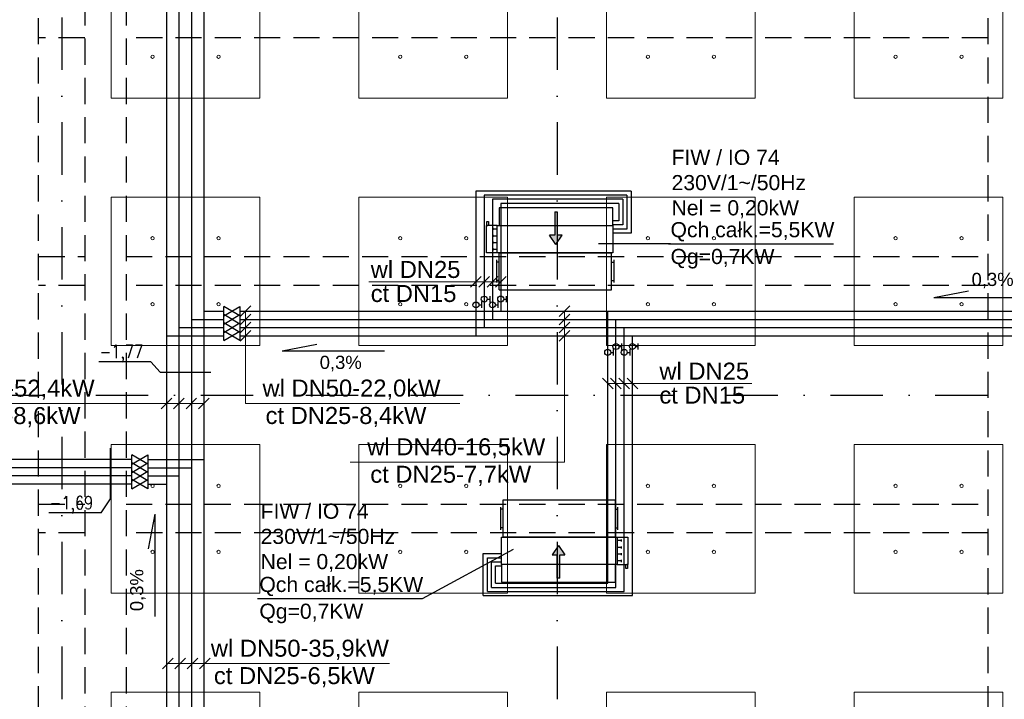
# Model space of a CAD drawing. Header units: centimetres. Extents: x -10702 to 24628, y -4437 to 19798.
# Tile 42 of 92: x 9809 to 11002, y 10031 to 10855. Entities that reach past the tile are written whole.
import ezdxf

# ---------------------------------------------------------------- set-up
doc = ezdxf.new("R2010")
doc.units = ezdxf.units.CM
for name, pattern in [('Kondygnacja  -0_5$0$HIDDEN', [9.525, 6.35, -3.175]), ('Kondygnacja  -0_5$0$HIDDEN2', [4.7625, 3.175, -1.5875]), ('Osie rzutów$0$DASHDOT2', [12.7, 6.35, -3.175, 0, -3.175])]:
    doc.linetypes.add(name, pattern=pattern)
for name, color, linetype in [('bgde_dodatki powykonawcze', 7, 'Continuous'), ('KJP_ARMATURA', 2, 'Continuous'), ('KJP_KK_OPISY MOCY klimakonwektorów', 7, 'Continuous'), ('Kondygnacja  -0_5$0$ARCH_KONSTR_POWYŻEJ RZUTU', 8, 'Kondygnacja  -0_5$0$HIDDEN'), ('Kondygnacja  -0_5$0$ARCH_KONSTR_POWYŻEJ RZUTU_IST', 8, 'Kondygnacja  -0_5$0$HIDDEN2'), ('Osie rzutów$0$ARCH_INFO_OSIE_IST', 8, 'Osie rzutów$0$DASHDOT2'), ('Osie rzutów$0$ARCH_INFO_OSIE_OPISY_IST', 8, 'Continuous')]:
    doc.layers.add(name, color=color, linetype=linetype)
for name, color, linetype, lineweight in [('bgde_opis ct 1', 7, 'Continuous', 20), ('bgde_rzędne wl ct', 7, 'Continuous', 25), ('bgde_urządzenia', 3, 'Continuous', 30), ('KJP_CT_kk_powrót', 30, '04_CT_KOMF_POW', 25), ('KJP_CT_kk_zasil', 30, '04_CT_KOMF_ZAS', 25), ('KJP_WL_kk zasil', 150, '04_WL_KOMF_ZAS', 25), ('KJP_WL_kk_powr', 150, '04_WL_KOMF_POW', 25), ('SU Lampy kwadratowe  -05$0$ARCH_SUFITY_PODWIESZANE', 8, 'Continuous', 9)]:
    doc.layers.add(name, color=color, linetype=linetype, lineweight=lineweight)
doc.styles.add('Arial', font='arial.ttf')
doc.styles.add('st rom', font='Romans.shx', dxfattribs={"width": 0.8})
doc.linetypes.add('04_CT_KOMF_POW', pattern='A,100,-15,["CTKp",Standard,S=10,R=0,X=-10,Y=-5],-35', length=150)
doc.linetypes.add('04_CT_KOMF_ZAS', pattern='A,100,-15,["CTKz",Standard,S=10,R=0,X=-10,Y=-5],-35', length=150)
doc.linetypes.add('04_WL_KOMF_POW', pattern='A,100,-15,["WLKp",Standard,S=10,R=0,X=-10,Y=-5],-35', length=150)
doc.linetypes.add('04_WL_KOMF_ZAS', pattern='A,100,-15,["WLKz",Standard,S=10,R=0,X=-10,Y=-5],-35', length=150)

# ---------------------------------------------------------------- blocks, each defined once
blk = doc.blocks.new('Osie rzutów')
at = {"layer": 'Osie rzutów$0$ARCH_INFO_OSIE_IST', "ltscale": 10}
for p, q in [((9860, 12510), (9860, 4623.26)), ((10460, 12510), (10460, 4623.26)), ((4436.04, 10400), (13655, 10400))]:
    blk.add_line(p, q, dxfattribs=at)
blk = doc.blocks.new('SU Lampy kwadratowe  -05$0$moduł sufitu')
at = {"layer": 'SU Lampy kwadratowe  -05$0$ARCH_SUFITY_PODWIESZANE'}
for points in [[(60, -60), (240, -60), (240, -240), (60, -240)], [(360, -60), (540, -60), (540, -240), (360, -240)], [(60, -360), (240, -360), (240, -540), (60, -540)], [(360, -360), (540, -360), (540, -540), (360, -540)]]:
    blk.add_lwpolyline(points, close=True, dxfattribs=at)
for centre in [(110, -110), (190, -110), (410, -110), (490, -110), (110, -190), (190, -190), (410, -190), (490, -190), (110, -410), (190, -410), (410, -410), (490, -410), (110, -490), (190, -490), (410, -490), (490, -490)]:
    blk.add_circle(centre, 2, dxfattribs=at)
blk = doc.blocks.new('SU Lampy kwadratowe  -05')
at = {"layer": 'SU Lampy kwadratowe  -05$0$ARCH_SUFITY_PODWIESZANE'}
for p in [(9860, 11000), (10460, 11000), (9860, 10400), (10460, 10400)]:
    blk.add_blockref('SU Lampy kwadratowe  -05$0$moduł sufitu', p, dxfattribs=at)
blk = doc.blocks.new('Kondygnacja  -0_5$0$konstrukcja istniejąca -0.5')
at = {"layer": 'Kondygnacja  -0_5$0$ARCH_KONSTR_POWYŻEJ RZUTU_IST', "ltscale": 10}
for points in [[(9832, 9825), (9832, 10975)], [(9888, 10975), (9888, 9825)], [(9938, 10975), (9938, 9825)], [(10982, 9825), (10982, 10975)], [(9832, 10567.9), (9888, 10567.9)], [(9938, 10567.9), (10982, 10567.9)], [(9888, 10532.9), (9832, 10532.9)], [(10982, 10532.9), (9938, 10532.9)], [(9832, 10267.9), (9888, 10267.9)], [(9938, 10267.9), (10982, 10267.9)], [(9888, 10232.9), (9832, 10232.9)], [(10982, 10232.9), (9938, 10232.9)]]:
    blk.add_lwpolyline(points, dxfattribs=at)
at = {"layer": 'Kondygnacja  -0_5$0$ARCH_KONSTR_POWYŻEJ RZUTU_IST', "ltscale": 10, "elevation": 0}
for points in [[(9888, 10832.9), (9832, 10832.9)], [(10982, 10832.9), (9938, 10832.9)]]:
    blk.add_lwpolyline(points, dxfattribs=at)

msp = doc.modelspace()

# ---------------------------------------------------------------- hatches: boundary and pattern name
at = {"layer": 'bgde_urządzenia'}
h = msp.add_hatch(color=256, dxfattribs=at)
h.paths.add_polyline_path([(10457.085, 10605.516), (10460.085, 10605.516), (10460.085, 10593.85), (10466.275, 10593.85), (10458.585, 10582.422), (10450.895, 10593.85), (10457.085, 10593.85)])
h.paths.add_polyline_path([(10457.085, 10622.183), (10460.085, 10622.183), (10460.085, 10605.516), (10457.085, 10605.516)])
h = msp.add_hatch(color=256, dxfattribs=at)
h.paths.add_polyline_path([(10463.185, 10194.803), (10460.185, 10194.803), (10460.185, 10206.468), (10453.995, 10206.468), (10461.685, 10217.896), (10469.375, 10206.468), (10463.185, 10206.468)])
h.paths.add_polyline_path([(10463.185, 10178.135), (10460.185, 10178.135), (10460.185, 10194.803), (10463.185, 10194.803)])

# ---------------------------------------------------------------- linework, layer by layer
at = {"layer": 'bgde_dodatki powykonawcze'}
for p, q in [((10378.775, 10512.686), (10378.775, 10520.004)), ((10398.775, 10512.709), (10398.775, 10520.027)), ((10365.351, 10509.355), (10368.783, 10509.355)), ((10368.783, 10505.696), (10368.783, 10513.014)), ((10375.343, 10516.345), (10378.775, 10516.345)), ((10385.351, 10509.377), (10388.783, 10509.377)), ((10388.783, 10505.718), (10388.783, 10513.036)), ((10395.343, 10516.368), (10398.775, 10516.368)), ((10538.359, 10455.114), (10538.359, 10462.432)), ((10558.359, 10455.136), (10558.359, 10462.454)), ((10524.935, 10451.782), (10528.367, 10451.782)), ((10528.367, 10448.123), (10528.367, 10455.441)), ((10534.928, 10458.773), (10538.359, 10458.773)), ((10544.935, 10451.805), (10548.367, 10451.805)), ((10548.367, 10448.146), (10548.367, 10455.464)), ((10554.928, 10458.795), (10558.359, 10458.795))]:
    msp.add_line(p, q, dxfattribs=at)
for centre in [(10371.743, 10516.345), (10391.743, 10516.368), (10361.751, 10509.355), (10381.751, 10509.377), (10531.328, 10458.773), (10551.328, 10458.795), (10521.335, 10451.782), (10541.335, 10451.805)]:
    msp.add_circle(centre, 3.6, dxfattribs=at)
at = {"layer": 'bgde_opis ct 1'}
for p, q in [((10368.195, 10543.561), (10355.307, 10530.673)), ((10378.195, 10543.561), (10365.307, 10530.673)), ((10388.195, 10543.561), (10375.307, 10530.673)), ((10398.195, 10543.561), (10385.307, 10530.673)), ((10391.751, 10537.117), (10231.903, 10537.117)), ((10088.869, 10508.181), (10075.981, 10495.293)), ((10475.509, 10508.181), (10462.621, 10495.293)), ((10088.869, 10498.181), (10075.981, 10485.293)), ((10082.425, 10389.953), (10082.425, 10501.737)), ((10475.509, 10498.181), (10462.621, 10485.293)), ((10469.065, 10318.778), (10469.065, 10501.737)), ((10088.869, 10488.181), (10075.981, 10475.293)), ((10475.509, 10488.181), (10462.621, 10475.293)), ((10088.869, 10478.181), (10075.981, 10465.293)), ((10475.509, 10478.181), (10462.621, 10465.293)), ((10514.892, 10420.388), (10527.779, 10407.5)), ((10521.335, 10413.944), (10695.728, 10413.944)), ((10524.892, 10420.388), (10537.779, 10407.5)), ((10534.892, 10420.388), (10547.779, 10407.5)), ((10544.892, 10420.388), (10557.779, 10407.5)), ((9914.448, 10389.865), (9684.813, 10389.865)), ((9914.448, 10389.865), (9941.875, 10389.865)), ((9941.875, 10389.865), (10032.002, 10389.865)), ((9993.446, 10396.309), (9980.558, 10383.421)), ((10008.446, 10396.309), (9995.558, 10383.421)), ((10023.446, 10396.309), (10010.558, 10383.421)), ((10038.446, 10396.309), (10025.558, 10383.421)), ((10342.194, 10389.953), (10082.425, 10389.953)), ((10469.065, 10318.778), (10209.296, 10318.778)), ((9994.811, 10081.139), (9981.924, 10068.251)), ((10009.811, 10081.139), (9996.924, 10068.251)), ((10024.811, 10081.139), (10011.924, 10068.251)), ((10039.811, 10081.139), (10026.924, 10068.251)), ((10257.049, 10074.695), (9988.368, 10074.695))]:
    msp.add_line(p, q, dxfattribs=at)
at = {"layer": 'bgde_rzędne wl ct'}
for p, q in [((10916.48, 10518.401), (10958.467, 10526.306)), ((10916.48, 10518.401), (11040.471, 10518.401)), ((10126.958, 10453.775), (10168.944, 10461.68)), ((10126.958, 10453.775), (10250.948, 10453.775)), ((9968.133, 10440.448), (9904.849, 10440.448)), ((9968.133, 10440.448), (9979.344, 10427.895)), ((9979.344, 10427.895), (10040.763, 10427.895)), ((9918.9, 10274.061), (9918.9, 10335.48)), ((9907.689, 10257.261), (9918.9, 10274.061)), ((9907.689, 10257.261), (9844.405, 10257.261)), ((9972.623, 10255.519), (9964.718, 10213.532)), ((9972.623, 10255.519), (9972.623, 10131.529))]:
    msp.add_line(p, q, dxfattribs=at)
at = {"layer": 'bgde_urządzenia'}
for p, q in [((10389.685, 10627.016), (10389.685, 10605.516)), ((10527.485, 10627.016), (10389.685, 10627.016)), ((10527.485, 10605.516), (10527.485, 10627.016)), ((10457.085, 10622.183), (10457.085, 10593.85)), ((10457.085, 10622.183), (10460.085, 10622.183)), ((10460.085, 10622.183), (10460.085, 10593.85)), ((10387.485, 10605.516), (10374.485, 10605.516)), ((10374.485, 10572.516), (10374.485, 10605.516)), ((10374.485, 10605.516), (10375.985, 10605.516)), ((10374.985, 10605.516), (10374.985, 10610.516)), ((10374.985, 10610.516), (10376.985, 10610.516)), ((10376.985, 10610.516), (10376.985, 10605.516)), ((10382.285, 10602.641), (10382.285, 10600.141)), ((10387.485, 10572.516), (10387.485, 10605.516)), ((10387.485, 10605.516), (10389.685, 10605.516)), ((10389.685, 10605.516), (10527.485, 10605.516)), ((10527.485, 10605.516), (10527.485, 10572.516)), ((10382.285, 10601.391), (10387.485, 10601.391)), ((10382.285, 10594.391), (10382.285, 10591.891)), ((10382.285, 10593.141), (10387.485, 10593.141)), ((10458.585, 10582.422), (10450.895, 10593.85)), ((10457.085, 10593.85), (10450.895, 10593.85)), ((10458.585, 10582.422), (10466.275, 10593.85)), ((10466.275, 10593.85), (10460.085, 10593.85)), ((10382.285, 10586.141), (10382.285, 10583.641)), ((10382.285, 10584.891), (10387.485, 10584.891)), ((10387.485, 10572.516), (10374.485, 10572.516)), ((10382.285, 10577.891), (10382.285, 10575.391)), ((10382.285, 10576.641), (10387.485, 10576.641)), ((10527.485, 10572.516), (10387.485, 10572.516)), ((10389.985, 10527.516), (10389.985, 10572.516)), ((10389.985, 10572.516), (10525.985, 10572.516)), ((10525.985, 10527.516), (10525.985, 10572.516)), ((10386.985, 10536.266), (10386.985, 10563.766)), ((10389.985, 10561.266), (10386.985, 10561.266)), ((10525.985, 10561.266), (10528.985, 10561.266)), ((10528.985, 10536.266), (10528.985, 10563.766)), ((10389.985, 10538.766), (10386.985, 10538.766)), ((10525.985, 10538.766), (10528.985, 10538.766)), ((10389.985, 10527.516), (10525.985, 10527.516)), ((10394.285, 10272.803), (10394.285, 10227.803)), ((10530.285, 10272.803), (10394.285, 10272.803)), ((10530.285, 10272.803), (10530.285, 10227.803)), ((10391.285, 10264.053), (10391.285, 10236.553)), ((10394.285, 10261.553), (10391.285, 10261.553)), ((10530.285, 10261.553), (10533.285, 10261.553)), ((10533.285, 10264.053), (10533.285, 10236.553)), ((10394.285, 10239.053), (10391.285, 10239.053)), ((10530.285, 10239.053), (10533.285, 10239.053)), ((10392.785, 10194.803), (10392.785, 10227.803)), ((10392.785, 10227.803), (10532.785, 10227.803)), ((10530.285, 10227.803), (10394.285, 10227.803)), ((10532.785, 10227.803), (10532.785, 10194.803)), ((10532.785, 10227.803), (10545.785, 10227.803)), ((10537.985, 10223.678), (10532.785, 10223.678)), ((10537.985, 10222.428), (10537.985, 10224.928)), ((10545.785, 10227.803), (10545.785, 10194.803)), ((10461.685, 10217.896), (10453.995, 10206.468)), ((10461.685, 10217.896), (10469.375, 10206.468)), ((10537.985, 10215.428), (10532.785, 10215.428)), ((10537.985, 10214.178), (10537.985, 10216.678)), ((10453.995, 10206.468), (10460.185, 10206.468)), ((10460.185, 10178.135), (10460.185, 10206.468)), ((10463.185, 10178.135), (10463.185, 10206.468)), ((10463.185, 10206.468), (10469.375, 10206.468)), ((10537.985, 10207.178), (10532.785, 10207.178)), ((10537.985, 10198.928), (10532.785, 10198.928)), ((10537.985, 10205.928), (10537.985, 10208.428)), ((10537.985, 10197.678), (10537.985, 10200.178)), ((10530.585, 10194.803), (10392.785, 10194.803)), ((10392.785, 10194.803), (10392.785, 10173.303)), ((10530.585, 10173.303), (10530.585, 10194.803)), ((10532.785, 10194.803), (10530.585, 10194.803)), ((10532.785, 10194.803), (10545.785, 10194.803)), ((10543.285, 10189.803), (10543.285, 10194.803)), ((10545.285, 10189.803), (10543.285, 10189.803)), ((10545.785, 10194.803), (10544.285, 10194.803)), ((10545.285, 10194.803), (10545.285, 10189.803)), ((10392.785, 10173.303), (10530.585, 10173.303)), ((10463.185, 10178.135), (10460.185, 10178.135))]:
    msp.add_line(p, q, dxfattribs=at)
at = {"layer": 'KJP_ARMATURA', "ltscale": 2}
for p, q in [((10056.263, 10495.978), (10075.715, 10507.496)), ((10075.715, 10495.978), (10056.263, 10507.496)), ((10056.263, 10485.978), (10075.715, 10497.496)), ((10075.715, 10485.978), (10056.263, 10497.496)), ((10056.263, 10475.978), (10075.715, 10487.496)), ((10075.715, 10475.978), (10056.263, 10487.496)), ((10056.263, 10465.978), (10075.715, 10477.496)), ((10075.715, 10465.978), (10056.263, 10477.496)), ((9944.829, 10316.218), (9964.281, 10327.736)), ((9964.281, 10316.218), (9944.829, 10327.736)), ((9944.829, 10306.218), (9964.281, 10317.736)), ((9964.281, 10306.218), (9944.829, 10317.736)), ((9944.829, 10296.218), (9964.281, 10307.736)), ((9964.281, 10296.218), (9944.829, 10307.736)), ((9944.829, 10286.218), (9964.281, 10297.736)), ((9964.281, 10286.218), (9944.829, 10297.736))]:
    msp.add_line(p, q, dxfattribs=at)
at = {"layer": 'KJP_ARMATURA'}
for points in [[(10056.263, 10495.978), (10056.263, 10495.978), (10056.263, 10507.496)], [(10075.715, 10507.496), (10075.715, 10495.978)], [(10056.263, 10485.978), (10056.263, 10485.978), (10056.263, 10497.496)], [(10075.715, 10497.496), (10075.715, 10485.978)], [(10056.263, 10475.978), (10056.263, 10475.978), (10056.263, 10487.496)], [(10075.715, 10487.496), (10075.715, 10475.978)], [(10056.263, 10465.978), (10056.263, 10465.978), (10056.263, 10477.496)], [(10075.715, 10477.496), (10075.715, 10465.978)], [(9944.829, 10316.218), (9944.829, 10316.218), (9944.829, 10327.736)], [(9944.829, 10306.218), (9944.829, 10306.218), (9944.829, 10317.736)], [(9964.281, 10327.736), (9964.281, 10316.218)], [(9964.281, 10317.736), (9964.281, 10306.218)], [(9944.829, 10296.218), (9944.829, 10296.218), (9944.829, 10307.736)], [(9964.281, 10307.736), (9964.281, 10296.218)], [(9944.829, 10286.218), (9944.829, 10286.218), (9944.829, 10297.736)], [(9964.281, 10297.736), (9964.281, 10286.218)]]:
    msp.add_lwpolyline(points, dxfattribs=at)
at = {"layer": 'KJP_CT_kk_powrót'}
for p, q in [((10017.002, 11701.049), (10017.002, 9961.425)), ((10381.751, 10637.235), (10381.751, 10491.737)), ((10539.665, 10637.235), (10381.751, 10637.235)), ((10539.665, 10637.235), (10539.665, 10606.266)), ((10539.665, 10606.266), (10527.485, 10606.266)), ((10017.002, 10491.737), (10056.263, 10491.737)), ((10075.715, 10491.737), (11753.108, 10491.737)), ((10531.335, 10166.967), (10531.335, 10491.737)), ((9944.829, 10311.977), (8460.196, 10311.977)), ((10380.605, 10197.936), (10392.785, 10197.936)), ((10380.605, 10166.967), (10380.605, 10197.936)), ((10380.605, 10166.967), (10531.335, 10166.967))]:
    msp.add_line(p, q, dxfattribs=at)
at = {"layer": 'KJP_CT_kk_powrót', "linetype": 'ByBlock'}
msp.add_line((9964.281, 10311.977), (10017.002, 10311.977), dxfattribs=at)
at = {"layer": 'KJP_CT_kk_zasil'}
for p, q in [((10032.002, 11716.049), (10032.002, 9976.425)), ((10391.751, 10632.235), (10391.751, 10501.737)), ((10534.665, 10632.235), (10391.751, 10632.235)), ((10534.665, 10632.235), (10534.665, 10611.266)), ((10534.665, 10611.266), (10527.485, 10611.266)), ((10032.002, 10501.737), (10056.263, 10501.737)), ((10075.715, 10501.737), (11763.108, 10501.737)), ((10521.335, 10171.967), (10521.335, 10501.737)), ((9944.829, 10321.977), (8450.196, 10321.977)), ((10385.605, 10192.936), (10392.785, 10192.936)), ((10385.605, 10171.967), (10385.605, 10192.936)), ((10385.605, 10171.967), (10521.335, 10171.967))]:
    msp.add_line(p, q, dxfattribs=at)
at = {"layer": 'KJP_CT_kk_zasil', "linetype": 'ByBlock'}
msp.add_line((9964.281, 10321.977), (10032.002, 10321.977), dxfattribs=at)
at = {"layer": 'KJP_KK_OPISY MOCY klimakonwektorów'}
for p, q in [((10597.395, 10583.346), (10510.185, 10583.346)), ((10595.007, 10583.346), (10794.895, 10583.346)), ((10296.897, 10153.397), (10407.189, 10213.41)), ((10097.01, 10153.397), (10296.897, 10153.397))]:
    msp.add_line(p, q, dxfattribs=at)
at = {"layer": 'KJP_WL_kk zasil'}
for p, q in [((10002.002, 11686.049), (10002.002, 9946.425)), ((10371.751, 10642.235), (10371.751, 10481.737)), ((10544.665, 10642.235), (10371.751, 10642.235)), ((10544.665, 10642.235), (10544.665, 10601.266)), ((10544.665, 10601.266), (10527.485, 10601.266)), ((10002.002, 10481.737), (10056.263, 10481.737)), ((10075.715, 10481.737), (11743.108, 10481.737)), ((10541.335, 10161.967), (10541.335, 10481.737)), ((9944.829, 10301.977), (8470.196, 10301.977)), ((10375.605, 10202.936), (10392.785, 10202.936)), ((10375.605, 10161.967), (10375.605, 10202.936)), ((10375.605, 10161.967), (10541.335, 10161.967))]:
    msp.add_line(p, q, dxfattribs=at)
at = {"layer": 'KJP_WL_kk zasil', "linetype": 'ByBlock'}
msp.add_line((9964.281, 10301.977), (10002.002, 10301.977), dxfattribs=at)
at = {"layer": 'KJP_WL_kk_powr'}
for p, q in [((9987.002, 11671.049), (9987.002, 9931.425)), ((10361.751, 10647.235), (10361.751, 10471.737)), ((10549.665, 10647.235), (10361.751, 10647.235)), ((10549.665, 10647.235), (10549.665, 10596.266)), ((10549.665, 10596.266), (10527.485, 10596.266)), ((9987.002, 10471.737), (10056.263, 10471.737)), ((10075.715, 10471.737), (11733.108, 10471.737)), ((10551.335, 10156.967), (10551.335, 10471.737)), ((9944.829, 10291.977), (8480.196, 10291.977)), ((10370.605, 10207.936), (10392.785, 10207.936)), ((10370.605, 10156.967), (10370.605, 10207.936)), ((10370.605, 10156.967), (10551.335, 10156.967))]:
    msp.add_line(p, q, dxfattribs=at)
at = {"layer": 'KJP_WL_kk_powr', "linetype": 'ByBlock'}
msp.add_line((9964.281, 10291.977), (9987.002, 10291.977), dxfattribs=at)

# ---------------------------------------------------------------- block references
at = {"layer": 'Kondygnacja  -0_5$0$ARCH_KONSTR_POWYŻEJ RZUTU'}
msp.add_blockref('Kondygnacja  -0_5$0$konstrukcja istniejąca -0.5', (0, 0), dxfattribs=at)
at = {"layer": 'Osie rzutów$0$ARCH_INFO_OSIE_OPISY_IST'}
msp.add_blockref('Osie rzutów', (0, 0), dxfattribs=at)
at = {"layer": 'SU Lampy kwadratowe  -05$0$ARCH_SUFITY_PODWIESZANE'}
msp.add_blockref('SU Lampy kwadratowe  -05', (0, 0), dxfattribs=at)

# ---------------------------------------------------------------- texts
at = {"layer": 'bgde_opis ct 1', "color": 2, "style": 'Arial'}
for s, p in [('wl DN25', (10234.278, 10541.938, 1634.188)), ('ct DN15', (10234.278, 10512.826, 1634.188)), ('wl DN25', (10583.915, 10418.765, -249.806)), ('ct DN15', (10583.915, 10389.653, -249.806))]:
    msp.add_text(s, height=20.583, rotation=360, dxfattribs=at).set_placement(p)
for s, p in [('wl DN65-52,4kW', (9684.123, 10398.114, -23509.109)), ('wl DN50-22,0kW', (10103.159, 10398.201, -23509.109)), ('ct DN25-8,6kW', (9687.841, 10364.871, -23509.109)), ('ct DN25-8,4kW', (10106.878, 10364.958, -23509.109)), ('wl DN40-16,5kW', (10230.03, 10327.026, -23509.109)), ('ct DN25-7,7kW', (10233.748, 10293.783, -23509.109)), ('wl DN50-35,9kW', (10040.611, 10082.944, -23519.137)), ('ct DN25-6,5kW', (10044.329, 10049.7, -23519.137))]:
    msp.add_text(s, height=20.58297, dxfattribs=at).set_placement(p)
at = {"layer": 'bgde_rzędne wl ct', "char_height": 16, "attachment_point": 1}
for s, insert, width, style in [('0,3%', (10961.993, 10548.212, 6365.1), 531.5734, 'Arial'), ('-1,77', (9905.842, 10460.734), 55.86916, 'st rom'), ('0,3%', (10172.47, 10447.66, 6365.1), 531.5734, 'Arial'), ('-1,69', (9845.398, 10277.547), 55.86916, 'st rom')]:
    msp.add_mtext(s, dxfattribs=dict(at, insert=insert, width=width, style=style))
at = {"layer": 'bgde_rzędne wl ct', "insert": (9942.812, 10138.099, 7325.1), "char_height": 16, "width": 531.5734, "attachment_point": 1, "rotation": 90, "style": 'Arial'}
msp.add_mtext('0,3%', dxfattribs=at)
at = {"layer": 'KJP_KK_OPISY MOCY klimakonwektorów', "char_height": 18.326, "width": 421.7149, "attachment_point": 1, "style": 'Arial'}
for s, insert in [('FIW / IO 74\\P230V/1~/50Hz\\PNel = 0,20kW', (10598.665, 10697.229, 2308.732)), ('Qch całk.=5,5KW', (10597.395, 10609.629, 1120.623)), ('Qg=0,7KW', (10597.395, 10577.15, 1120.623)), ('FIW / IO 74\\P230V/1~/50Hz\\PNel = 0,20kW', (10100.956, 10268.45, 2308.732)), ('Qch całk.=5,5KW', (10099.398, 10179.68, 1120.623)), ('Qg=0,7KW', (10099.398, 10147.2, 1120.623))]:
    msp.add_mtext(s, dxfattribs=dict(at, insert=insert))

doc.saveas('drawing.dxf')
